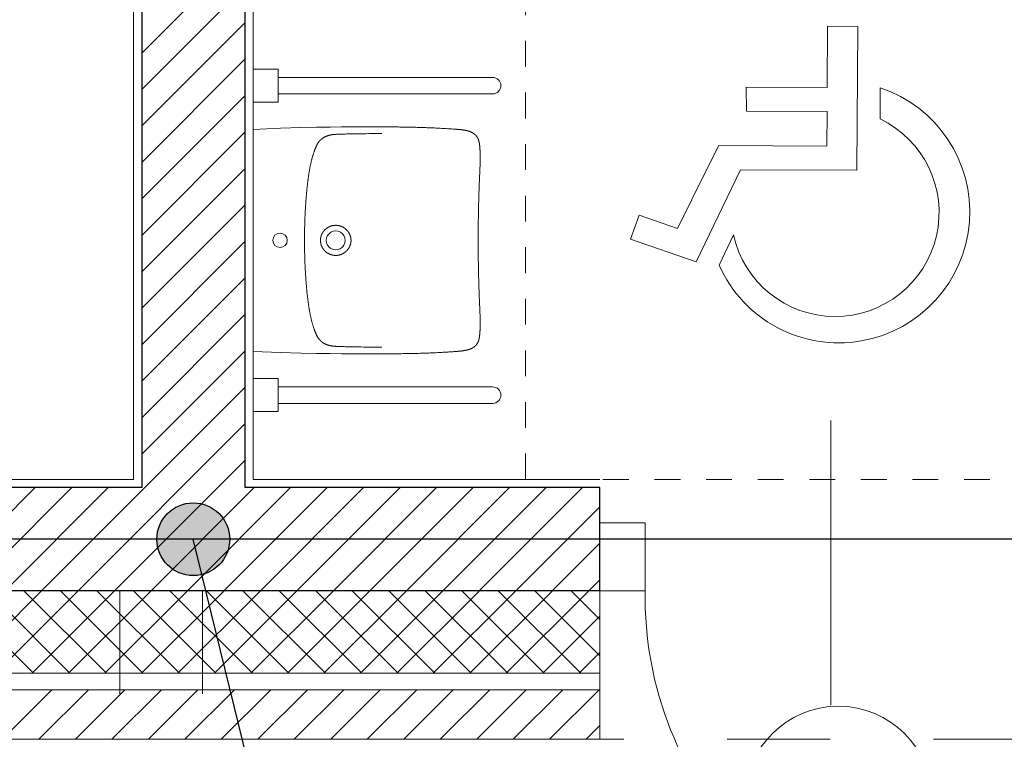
# Model space of a CAD drawing. Header units: metres. Extents: x -10951 to 10441, y -17253 to 1447.
# Tile 26 of 54: x -9095 to -8857, y -14972 to -14798. Entities that reach past the tile are written whole.
import ezdxf
from ezdxf.enums import TextEntityAlignment as Align

# ---------------------------------------------------------------- set-up
doc = ezdxf.new("R2010")
doc.units = ezdxf.units.M
doc.header["$MEASUREMENT"] = 0
for name, pattern in [('8', [0.5, 0.25, -0.25]), ('ACAD_ISO02W100', [15, 12, -3]), ('CONTINOUS', [0]), ('DASHDOT', [25.4, 12.7, -6.35, 0, -6.35])]:
    doc.linetypes.add(name, pattern=pattern)
for name, color, linetype, lineweight in [('#elektryczne', 8, 'Continuous', 20), ('A_B.CIENKIE', 8, 'Continuous', 9), ('A_DRZWI', 8, 'Continuous', 5), ('A_HACZE', 8, 'Continuous', 5), ('A_OSIE', 8, 'Continuous', 13), ('A_OZACZENIE DRZWI', 8, 'Continuous', 13), ('A_OZNACZENIA OKIEN', 8, 'Continuous', 13), ('A_PROJEKTOWANE ŚCIANY MUROWANE NOŚNE', 8, 'Continuous', 30), ('A_STAL CIENKIE', 8, 'Continuous', 0), ('A_TYNK', 8, 'Continuous', 5), ('A_WYMIARY WEWNETRZNE', 8, 'Continuous', 18), ('A_WYPOSAZENIE', 8, 'Continuous', 5), ('A_WYPOSAŻENIE SANITARNE', 8, 'Continuous', 5), ('EB_ODGROM_INSTALACJA ODGROMOWA', 1, 'Continuous', 30), ('EB_UZIEMIENIE', 1, 'ACAD_ISO02W100', 30)]:
    doc.layers.add(name, color=color, linetype=linetype, lineweight=lineweight)
doc.styles.add('m1_romans', font='romans.shx', dxfattribs={"width": 0.8})

# ---------------------------------------------------------------- blocks, each defined once
blk = doc.blocks.new('A$C5C2E691E')
at = {"layer": 'A_WYPOSAŻENIE SANITARNE', "linetype": 'Continuous'}
for points in [[(-269, 0), (269, 0)], [(-269, 0), (-271.9, -66.1), (-273.3, -115.3), (-274.1, -154.3), (-274.5, -186.5), (-274.8, -214.1), (-275, -238.2), (-275.1, -259.6), (-275.1, -278.9), (-275.1, -289.2)], [(269, 0), (271.9, -66.1), (273.3, -115.3), (274.1, -154.3), (274.5, -186.5), (274.8, -214.1), (275, -238.2), (275.1, -259.6), (275.1, -278.9), (275.1, -289.2)], [(-0.1, -124.4), (-3.2, -124.4), (-6.3, -124.4), (-9.5, -124.4), (-12.6, -124.4), (-15.7, -124.5), (-18.9, -124.5), (-22, -124.5), (-25.1, -124.6), (-28.3, -124.7), (-31.4, -124.7), (-34.5, -124.8), (-37.7, -124.9), (-40.8, -125), (-43.9, -125.1), (-47.1, -125.2), (-50.2, -125.3), (-53.3, -125.4), (-56.4, -125.5), (-59.6, -125.6), (-62.7, -125.8), (-65.8, -125.9), (-69, -126.1), (-72.1, -126.2), (-75.2, -126.4), (-78.4, -126.6), (-81.5, -126.8), (-84.6, -127), (-87.7, -127.2), (-90.9, -127.4), (-94, -127.6), (-97.1, -127.8), (-100.2, -128.1), (-103.4, -128.3), (-106.5, -128.6), (-109.6, -128.9), (-112.7, -129.1), (-115.9, -129.4), (-119, -129.7), (-122.1, -130), (-125.2, -130.3), (-128.3, -130.7), (-131.4, -131), (-134.6, -131.4), (-137.7, -131.7), (-140.8, -132.1), (-143.9, -132.5), (-145.5, -132.7), (-147, -132.9), (-148.6, -133.1), (-150.1, -133.3), (-151.7, -133.5), (-153.2, -133.7), (-154.8, -133.9), (-156.3, -134.1), (-157.9, -134.3), (-159.4, -134.6), (-161, -134.8), (-162.5, -135.1), (-164.1, -135.3), (-165.6, -135.6), (-167.2, -135.8), (-168.7, -136.1), (-170.2, -136.4), (-171.8, -136.6), (-173.3, -136.9), (-174.9, -137.2), (-176.4, -137.5), (-177.9, -137.8), (-179.5, -138.1), (-181, -138.4), (-182.6, -138.7), (-184.1, -139.1), (-185.6, -139.4), (-187.1, -139.8), (-188.7, -140.1), (-190.2, -140.5), (-191.7, -140.8), (-193.2, -141.2), (-194.8, -141.6), (-196.3, -142), (-197.8, -142.4), (-199.3, -142.8), (-200.8, -143.2), (-202.3, -143.6), (-203.8, -144.1), (-205.3, -144.5), (-206.8, -145), (-208.3, -145.4), (-209.8, -145.9), (-211.3, -146.4), (-212.8, -146.9), (-214.3, -147.4), (-215.8, -147.9), (-217.2, -148.4), (-218, -148.7), (-218.7, -148.9), (-219.5, -149.2), (-220.2, -149.5), (-220.9, -149.8), (-221.7, -150), (-222.4, -150.3), (-223.1, -150.6), (-223.8, -150.9), (-224.6, -151.2), (-225.3, -151.5), (-226, -151.8), (-226.7, -152.2), (-227.4, -152.5), (-228.1, -152.8), (-228.8, -153.1), (-229.5, -153.5), (-230.2, -153.8), (-230.9, -154.2), (-231.6, -154.6), (-232.3, -155), (-233, -155.3), (-233.7, -155.7), (-234.4, -156.1), (-235, -156.5), (-235.7, -157), (-236.3, -157.4), (-237, -157.8), (-237.6, -158.3), (-238.3, -158.7), (-238.6, -159), (-238.9, -159.2), (-239.2, -159.5), (-239.5, -159.7), (-239.8, -159.9), (-240.1, -160.2), (-240.4, -160.4), (-240.7, -160.7), (-241, -161), (-241.3, -161.2), (-241.6, -161.5), (-241.9, -161.7), (-242.2, -162), (-242.5, -162.3), (-242.8, -162.5), (-243, -162.8), (-243.3, -163.1), (-243.6, -163.4), (-243.9, -163.7), (-244.1, -163.9), (-244.4, -164.2), (-244.6, -164.5), (-244.9, -164.8), (-245.2, -165.1), (-245.4, -165.4), (-245.7, -165.7), (-245.9, -166), (-246.2, -166.3), (-246.4, -166.6), (-246.6, -167), (-246.9, -167.3), (-247.1, -167.6), (-247.3, -167.9), (-247.5, -168.2), (-247.8, -168.5), (-248, -168.9), (-248.2, -169.2), (-248.4, -169.5), (-248.6, -169.9), (-248.8, -170.2), (-249, -170.5), (-249.2, -170.9), (-249.4, -171.2), (-249.6, -171.5), (-249.8, -171.9), (-250, -172.2), (-250.2, -172.6), (-250.4, -172.9), (-250.7, -173.6), (-251.1, -174.3), (-251.4, -175), (-251.7, -175.7), (-252, -176.5), (-252.3, -177.2), (-252.6, -177.9), (-252.9, -178.7), (-253.2, -179.4), (-253.4, -180.1), (-253.7, -180.9), (-253.9, -181.6), (-254.1, -182.4), (-254.4, -183.1), (-254.6, -183.9), (-254.8, -184.6), (-254.9, -185.4), (-255.1, -186.2), (-255.3, -186.9), (-255.4, -187.7), (-255.6, -188.5), (-255.7, -189.2), (-255.8, -190), (-256, -190.8), (-256.1, -191.6), (-256.2, -192.3), (-256.3, -193.1), (-256.4, -193.9), (-256.4, -194.7), (-256.5, -195.5), (-256.6, -196.2), (-256.6, -197), (-256.7, -197.8), (-256.8, -198.6), (-256.8, -199.4), (-256.9, -200.1), (-256.9, -201.7), (-257, -203.3), (-257.1, -204.8), (-257.1, -206.4), (-257.2, -208), (-257.3, -211.1), (-257.4, -214.2), (-257.5, -217.4), (-257.6, -220.5), (-257.7, -223.6), (-257.7, -226.8), (-257.8, -229.9), (-257.9, -233), (-258, -236.2), (-258.1, -242.4), (-258.2, -248.7), (-258.3, -255), (-258.4, -261.2), (-258.5, -267.5), (-258.6, -273.8), (-258.7, -280), (-258.8, -286.3), (-258.8, -292.6), (-258.9, -298.8), (-259, -305.1), (-259, -311.4)], [(0.1, -124.4), (3.2, -124.4), (6.3, -124.4), (9.5, -124.4), (12.6, -124.4), (15.7, -124.5), (18.9, -124.5), (22, -124.5), (25.1, -124.6), (28.3, -124.7), (31.4, -124.7), (34.5, -124.8), (37.7, -124.9), (40.8, -125), (43.9, -125.1), (47.1, -125.2), (50.2, -125.3), (53.3, -125.4), (56.5, -125.5), (59.6, -125.6), (62.7, -125.8), (65.9, -125.9), (69, -126.1), (72.1, -126.2), (75.2, -126.4), (78.4, -126.6), (81.5, -126.8), (84.6, -127), (87.8, -127.2), (90.9, -127.4), (94, -127.6), (97.1, -127.8), (100.3, -128.1), (103.4, -128.3), (106.5, -128.6), (109.6, -128.9), (112.7, -129.1), (115.9, -129.4), (119, -129.7), (122.1, -130), (125.2, -130.3), (128.3, -130.7), (131.5, -131), (134.6, -131.4), (137.7, -131.7), (140.8, -132.1), (143.9, -132.5), (145.5, -132.7), (147, -132.9), (148.6, -133.1), (150.1, -133.3), (151.7, -133.5), (153.2, -133.7), (154.8, -133.9), (156.3, -134.1), (157.9, -134.3), (159.4, -134.6), (161, -134.8), (162.5, -135.1), (164.1, -135.3), (165.6, -135.6), (167.2, -135.8), (168.7, -136.1), (170.3, -136.4), (171.8, -136.6), (173.3, -136.9), (174.9, -137.2), (176.4, -137.5), (178, -137.8), (179.5, -138.1), (181, -138.4), (182.6, -138.7), (184.1, -139.1), (185.6, -139.4), (187.2, -139.8), (188.7, -140.1), (190.2, -140.5), (191.7, -140.8), (193.3, -141.2), (194.8, -141.6), (196.3, -142), (197.8, -142.4), (199.3, -142.8), (200.8, -143.2), (202.3, -143.6), (203.8, -144.1), (205.3, -144.5), (206.8, -145), (208.3, -145.4), (209.8, -145.9), (211.3, -146.4), (212.8, -146.9), (214.3, -147.4), (215.8, -147.9), (217.3, -148.4), (218, -148.7), (218.7, -148.9), (219.5, -149.2), (220.2, -149.5), (220.9, -149.8), (221.7, -150), (222.4, -150.3), (223.1, -150.6), (223.8, -150.9), (224.6, -151.2), (225.3, -151.5), (226, -151.8), (226.7, -152.2), (227.4, -152.5), (228.1, -152.8), (228.9, -153.1), (229.6, -153.5), (230.3, -153.8), (231, -154.2), (231.6, -154.6), (232.3, -155), (233, -155.3), (233.7, -155.7), (234.4, -156.1), (235, -156.5), (235.7, -157), (236.3, -157.4), (237, -157.8), (237.6, -158.3), (238.3, -158.7), (238.6, -159), (238.9, -159.2), (239.2, -159.5), (239.5, -159.7), (239.8, -159.9), (240.1, -160.2), (240.4, -160.4), (240.7, -160.7), (241, -161), (241.3, -161.2), (241.6, -161.5), (241.9, -161.7), (242.2, -162), (242.5, -162.3), (242.8, -162.5), (243, -162.8), (243.3, -163.1), (243.6, -163.4), (243.9, -163.7), (244.1, -163.9), (244.4, -164.2), (244.7, -164.5), (244.9, -164.8), (245.2, -165.1), (245.4, -165.4), (245.7, -165.7), (245.9, -166), (246.2, -166.3), (246.4, -166.6), (246.6, -167), (246.9, -167.3), (247.1, -167.6), (247.3, -167.9), (247.6, -168.2), (247.8, -168.5), (248, -168.9), (248.2, -169.2), (248.4, -169.5), (248.6, -169.9), (248.8, -170.2), (249, -170.5), (249.2, -170.9), (249.4, -171.2), (249.6, -171.5), (249.8, -171.9), (250, -172.2), (250.2, -172.6), (250.4, -172.9), (250.7, -173.6), (251.1, -174.3), (251.4, -175), (251.7, -175.7), (252.1, -176.5), (252.4, -177.2), (252.6, -177.9), (252.9, -178.7), (253.2, -179.4), (253.5, -180.1), (253.7, -180.9), (253.9, -181.6), (254.2, -182.4), (254.4, -183.1), (254.6, -183.9), (254.8, -184.6), (254.9, -185.4), (255.1, -186.2), (255.3, -186.9), (255.4, -187.7), (255.6, -188.5), (255.7, -189.2), (255.9, -190), (256, -190.8), (256.1, -191.6), (256.2, -192.3), (256.3, -193.1), (256.4, -193.9), (256.5, -194.7), (256.5, -195.5), (256.6, -196.2), (256.7, -197), (256.7, -197.8), (256.8, -198.6), (256.8, -199.4), (256.9, -200.1), (257, -201.7), (257, -203.3), (257.1, -204.8), (257.1, -206.4), (257.2, -208), (257.3, -211.1), (257.4, -214.2), (257.5, -217.4), (257.6, -220.5), (257.7, -223.6), (257.8, -226.8), (257.8, -229.9), (257.9, -233), (258, -236.2), (258.1, -242.4), (258.2, -248.7), (258.3, -255), (258.5, -261.2), (258.5, -267.5), (258.6, -273.8), (258.7, -280), (258.8, -286.3), (258.9, -292.6), (258.9, -298.8), (259, -305.1), (259, -311.4)], [(0, -162.9), (-0.3, -162.9), (-0.6, -162.9), (-0.8, -162.9), (-1.1, -162.9), (-1.4, -162.9), (-1.7, -162.9), (-1.9, -162.9), (-2.2, -163), (-2.5, -163), (-2.8, -163), (-3.1, -163), (-3.3, -163.1), (-3.6, -163.1), (-3.9, -163.1), (-4.2, -163.2), (-4.4, -163.2), (-4.7, -163.2), (-5, -163.3), (-5.3, -163.3), (-5.6, -163.4), (-5.8, -163.4), (-6.1, -163.5), (-6.4, -163.5), (-6.7, -163.6), (-6.9, -163.6), (-7.2, -163.7), (-7.5, -163.7), (-7.7, -163.8), (-8, -163.8), (-8.3, -163.9), (-8.6, -164), (-8.8, -164), (-9.1, -164.1), (-9.4, -164.2), (-9.6, -164.3), (-9.9, -164.3), (-10.2, -164.4), (-10.4, -164.5), (-10.7, -164.6), (-11, -164.7), (-11.2, -164.8), (-11.5, -164.8), (-11.8, -164.9), (-12, -165), (-12.3, -165.1), (-12.6, -165.2), (-12.8, -165.3), (-13.1, -165.4), (-13.3, -165.5), (-13.6, -165.6), (-13.9, -165.7), (-14.1, -165.8), (-14.4, -166), (-14.6, -166.1), (-14.9, -166.2), (-15.1, -166.3), (-15.4, -166.4), (-15.6, -166.5), (-15.9, -166.7), (-16.1, -166.8), (-16.4, -166.9), (-16.6, -167), (-16.9, -167.2), (-17.1, -167.3), (-17.4, -167.4), (-17.6, -167.6), (-17.9, -167.7), (-18.1, -167.9), (-18.4, -168), (-18.6, -168.1), (-18.8, -168.3), (-19.1, -168.4), (-19.3, -168.6), (-19.5, -168.7), (-19.8, -168.9), (-20, -169), (-20.2, -169.2), (-20.5, -169.4), (-20.7, -169.5), (-20.9, -169.7), (-21.2, -169.8), (-21.4, -170), (-21.6, -170.2), (-21.8, -170.3), (-22, -170.5), (-22.3, -170.7), (-22.5, -170.9), (-22.7, -171), (-22.9, -171.2), (-23.1, -171.4), (-23.3, -171.6), (-23.6, -171.7), (-23.8, -171.9), (-24, -172.1), (-24.2, -172.3), (-24.4, -172.5), (-24.6, -172.7), (-24.8, -172.9), (-25, -173.1), (-25.2, -173.3), (-25.4, -173.5), (-25.6, -173.7), (-25.8, -173.9), (-26, -174.1), (-26.2, -174.3), (-26.4, -174.5), (-26.6, -174.7), (-26.7, -174.9), (-26.9, -175.1), (-27.1, -175.3), (-27.3, -175.5), (-27.5, -175.7), (-27.7, -175.9), (-27.8, -176.1), (-28, -176.4), (-28.2, -176.6), (-28.4, -176.8), (-28.5, -177), (-28.7, -177.2), (-28.9, -177.5), (-29.1, -177.7), (-29.2, -177.9), (-29.4, -178.1), (-29.5, -178.4), (-29.7, -178.6), (-29.9, -178.8), (-30, -179), (-30.2, -179.3), (-30.3, -179.5), (-30.5, -179.7), (-30.6, -180), (-30.8, -180.2), (-30.9, -180.5), (-31.1, -180.7), (-31.2, -180.9), (-31.4, -181.2), (-31.5, -181.4), (-31.6, -181.7), (-31.8, -181.9), (-31.9, -182.1), (-32, -182.4), (-32.2, -182.6), (-32.3, -182.9), (-32.4, -183.1), (-32.6, -183.4), (-32.7, -183.6), (-32.8, -183.9), (-32.9, -184.1), (-33, -184.4), (-33.2, -184.6), (-33.3, -184.9), (-33.4, -185.2), (-33.5, -185.4), (-33.6, -185.7), (-33.7, -185.9), (-33.8, -186.2), (-33.9, -186.5), (-34, -186.7), (-34.1, -187), (-34.2, -187.2), (-34.3, -187.5), (-34.4, -187.8), (-34.5, -188), (-34.6, -188.3), (-34.7, -188.6), (-34.7, -188.8), (-34.8, -189.1), (-34.9, -189.4), (-35, -189.6), (-35.1, -189.9), (-35.1, -190.2), (-35.2, -190.4), (-35.3, -190.7), (-35.3, -191), (-35.4, -191.2), (-35.5, -191.5), (-35.5, -191.8), (-35.6, -192.1), (-35.7, -192.3), (-35.7, -192.6), (-35.8, -192.9), (-35.8, -193.2), (-35.9, -193.4), (-35.9, -193.7), (-36, -194), (-36, -194.3), (-36.1, -194.5), (-36.1, -194.8), (-36.1, -195.1), (-36.2, -195.4), (-36.2, -195.6), (-36.2, -195.9), (-36.3, -196.2), (-36.3, -196.5), (-36.3, -196.8), (-36.4, -197), (-36.4, -197.3), (-36.4, -197.6), (-36.4, -197.9), (-36.4, -198.1), (-36.4, -198.4), (-36.5, -198.7), (-36.5, -199), (-36.5, -199.3), (-36.5, -199.5), (-36.5, -199.8), (-36.5, -200.1), (-36.5, -200.4), (-36.5, -200.7), (-36.5, -200.9), (-36.5, -201.2), (-36.5, -201.5), (-36.4, -201.8), (-36.4, -202.1), (-36.4, -202.3), (-36.4, -202.6), (-36.4, -202.9), (-36.4, -203.2), (-36.3, -203.4), (-36.3, -203.7), (-36.3, -204), (-36.2, -204.3), (-36.2, -204.6), (-36.2, -204.8), (-36.1, -205.1), (-36.1, -205.4), (-36.1, -205.7), (-36, -205.9), (-36, -206.2), (-35.9, -206.5), (-35.9, -206.8), (-35.8, -207), (-35.8, -207.3), (-35.7, -207.6), (-35.6, -207.9), (-35.6, -208.1), (-35.5, -208.4), (-35.5, -208.7), (-35.4, -209), (-35.3, -209.2), (-35.3, -209.5), (-35.2, -209.8), (-35.1, -210), (-35, -210.3), (-34.9, -210.6), (-34.9, -210.8), (-34.8, -211.1), (-34.7, -211.4), (-34.6, -211.6), (-34.5, -211.9), (-34.4, -212.2), (-34.3, -212.4), (-34.2, -212.7), (-34.1, -213), (-34, -213.2), (-33.9, -213.5), (-33.8, -213.8), (-33.7, -214.1), (-33.5, -214.4), (-33.4, -214.8), (-33.3, -215.1), (-33.1, -215.4), (-33, -215.7), (-32.8, -216), (-32.7, -216.3), (-32.5, -216.6), (-32.4, -216.9), (-32.2, -217.2), (-32.1, -217.5), (-31.9, -217.8), (-31.7, -218.1), (-31.6, -218.4), (-31.4, -218.7), (-31.2, -219), (-31, -219.3), (-30.9, -219.6), (-30.7, -219.9), (-30.5, -220.2), (-30.3, -220.5), (-30.1, -220.7), (-29.9, -221), (-29.7, -221.3), (-29.5, -221.6), (-29.3, -221.9), (-29.1, -222.1), (-28.9, -222.4), (-28.7, -222.7), (-28.5, -223), (-28.3, -223.2), (-28.1, -223.5), (-27.8, -223.8), (-27.6, -224), (-27.4, -224.3), (-27.2, -224.5), (-27, -224.8), (-26.7, -225), (-26.5, -225.3), (-26.3, -225.5), (-26, -225.8), (-25.8, -226), (-25.5, -226.3), (-25.3, -226.5), (-25, -226.8), (-24.8, -227), (-24.5, -227.2), (-24.3, -227.5), (-24, -227.7), (-23.8, -227.9), (-23.5, -228.1), (-23.3, -228.4), (-23, -228.6), (-22.7, -228.8), (-22.5, -229), (-22.2, -229.2), (-21.9, -229.4), (-21.7, -229.6), (-21.4, -229.8), (-21.1, -230), (-20.8, -230.2), (-20.6, -230.4), (-20.3, -230.6), (-20, -230.8), (-19.7, -231), (-19.4, -231.2), (-19.1, -231.4), (-18.8, -231.6), (-18.5, -231.7), (-18.2, -231.9), (-18, -232.1), (-17.7, -232.3), (-17.4, -232.4), (-17.1, -232.6), (-16.8, -232.8), (-16.5, -232.9), (-16.1, -233.1), (-15.8, -233.2), (-15.5, -233.4), (-15.2, -233.5), (-14.9, -233.7), (-14.6, -233.8), (-14.3, -234), (-14, -234.1), (-13.7, -234.2), (-13.3, -234.4), (-13, -234.5), (-12.7, -234.6), (-12.4, -234.7), (-12.1, -234.8), (-11.7, -235), (-11.4, -235.1), (-11.1, -235.2), (-10.8, -235.3), (-10.4, -235.4), (-10.1, -235.5), (-9.8, -235.6), (-9.5, -235.7), (-9.1, -235.8), (-8.8, -235.9), (-8.5, -235.9), (-8.1, -236), (-7.8, -236.1), (-7.5, -236.2), (-7.1, -236.2), (-6.8, -236.3), (-6.5, -236.4), (-6.1, -236.4), (-5.8, -236.5), (-5.4, -236.6), (-5.1, -236.6), (-4.8, -236.7), (-4.4, -236.7), (-4.1, -236.8), (-3.7, -236.8), (-3.4, -236.8), (-3.1, -236.9), (-2.7, -236.9), (-2.4, -236.9), (-2, -237), (-1.7, -237), (-1.4, -237), (-1, -237), (-0.7, -237), (-0.3, -237), (0, -237.1), (0, -237.1)], [(0, -162.9), (0, -162.9), (0, -162.9), (0, -162.9), (0, -162.9), (0, -162.9)], [(0, -162.9), (0.3, -162.9), (0.6, -162.9), (0.8, -162.9), (1.1, -162.9), (1.4, -162.9), (1.7, -162.9), (2, -162.9), (2.2, -163), (2.5, -163), (2.8, -163), (3.1, -163), (3.3, -163.1), (3.6, -163.1), (3.9, -163.1), (4.2, -163.2), (4.5, -163.2), (4.7, -163.2), (5, -163.3), (5.3, -163.3), (5.6, -163.4), (5.8, -163.4), (6.1, -163.5), (6.4, -163.5), (6.7, -163.6), (6.9, -163.6), (7.2, -163.7), (7.5, -163.7), (7.8, -163.8), (8, -163.8), (8.3, -163.9), (8.6, -164), (8.8, -164), (9.1, -164.1), (9.4, -164.2), (9.6, -164.3), (9.9, -164.3), (10.2, -164.4), (10.5, -164.5), (10.7, -164.6), (11, -164.7), (11.3, -164.8), (11.5, -164.8), (11.8, -164.9), (12, -165), (12.3, -165.1), (12.6, -165.2), (12.8, -165.3), (13.1, -165.4), (13.4, -165.5), (13.6, -165.6), (13.9, -165.7), (14.1, -165.8), (14.4, -166), (14.6, -166.1), (14.9, -166.2), (15.1, -166.3), (15.4, -166.4), (15.7, -166.5), (15.9, -166.7), (16.2, -166.8), (16.4, -166.9), (16.6, -167), (16.9, -167.2), (17.1, -167.3), (17.4, -167.4), (17.6, -167.6), (17.9, -167.7), (18.1, -167.9), (18.4, -168), (18.6, -168.1), (18.8, -168.3), (19.1, -168.4), (19.3, -168.6), (19.5, -168.7), (19.8, -168.9), (20, -169), (20.2, -169.2), (20.5, -169.4), (20.7, -169.5), (20.9, -169.7), (21.2, -169.8), (21.4, -170), (21.6, -170.2), (21.8, -170.3), (22, -170.5), (22.3, -170.7), (22.5, -170.9), (22.7, -171), (22.9, -171.2), (23.1, -171.4), (23.3, -171.6), (23.6, -171.7), (23.8, -171.9), (24, -172.1), (24.2, -172.3), (24.4, -172.5), (24.6, -172.7), (24.8, -172.9), (25, -173.1), (25.2, -173.3), (25.4, -173.5), (25.6, -173.7), (25.8, -173.9), (26, -174.1), (26.2, -174.3), (26.4, -174.5), (26.6, -174.7), (26.8, -174.9), (26.9, -175.1), (27.1, -175.3), (27.3, -175.5), (27.5, -175.7), (27.7, -175.9), (27.9, -176.1), (28, -176.4), (28.2, -176.6), (28.4, -176.8), (28.6, -177), (28.7, -177.2), (28.9, -177.5), (29.1, -177.7), (29.2, -177.9), (29.4, -178.1), (29.6, -178.4), (29.7, -178.6), (29.9, -178.8), (30, -179), (30.2, -179.3), (30.3, -179.5), (30.5, -179.7), (30.6, -180), (30.8, -180.2), (30.9, -180.5), (31.1, -180.7), (31.2, -180.9), (31.4, -181.2), (31.5, -181.4), (31.6, -181.7), (31.8, -181.9), (31.9, -182.1), (32, -182.4), (32.2, -182.6), (32.3, -182.9), (32.4, -183.1), (32.6, -183.4), (32.7, -183.6), (32.8, -183.9), (32.9, -184.1), (33, -184.4), (33.2, -184.6), (33.3, -184.9), (33.4, -185.2), (33.5, -185.4), (33.6, -185.7), (33.7, -185.9), (33.8, -186.2), (33.9, -186.5), (34, -186.7), (34.1, -187), (34.2, -187.2), (34.3, -187.5), (34.4, -187.8), (34.5, -188), (34.6, -188.3), (34.7, -188.6), (34.7, -188.8), (34.8, -189.1), (34.9, -189.4), (35, -189.6), (35.1, -189.9), (35.1, -190.2), (35.2, -190.4), (35.3, -190.7), (35.3, -191), (35.4, -191.2), (35.5, -191.5), (35.5, -191.8), (35.6, -192.1), (35.7, -192.3), (35.7, -192.6), (35.8, -192.9), (35.8, -193.2), (35.9, -193.4), (35.9, -193.7), (36, -194), (36, -194.3), (36.1, -194.5), (36.1, -194.8), (36.1, -195.1), (36.2, -195.4), (36.2, -195.6), (36.2, -195.9), (36.3, -196.2), (36.3, -196.5), (36.3, -196.8), (36.4, -197), (36.4, -197.3), (36.4, -197.6), (36.4, -197.9), (36.4, -198.1), (36.4, -198.4), (36.5, -198.7), (36.5, -199), (36.5, -199.3), (36.5, -199.5), (36.5, -199.8), (36.5, -200.1), (36.5, -200.4), (36.5, -200.7), (36.5, -200.9), (36.5, -201.2), (36.5, -201.5), (36.5, -201.8), (36.4, -202.1), (36.4, -202.3), (36.4, -202.6), (36.4, -202.9), (36.4, -203.2), (36.3, -203.4), (36.3, -203.7), (36.3, -204), (36.2, -204.3), (36.2, -204.6), (36.2, -204.8), (36.1, -205.1), (36.1, -205.4), (36.1, -205.7), (36, -205.9), (36, -206.2), (35.9, -206.5), (35.9, -206.8), (35.8, -207), (35.8, -207.3), (35.7, -207.6), (35.7, -207.9), (35.6, -208.1), (35.5, -208.4), (35.5, -208.7), (35.4, -209), (35.3, -209.2), (35.3, -209.5), (35.2, -209.8), (35.1, -210), (35, -210.3), (35, -210.6), (34.9, -210.8), (34.8, -211.1), (34.7, -211.4), (34.6, -211.6), (34.5, -211.9), (34.4, -212.2), (34.3, -212.4), (34.2, -212.7), (34.1, -213), (34, -213.2), (33.9, -213.5), (33.8, -213.8), (33.7, -214.1), (33.6, -214.4), (33.4, -214.8), (33.3, -215.1), (33.1, -215.4), (33, -215.7), (32.8, -216), (32.7, -216.3), (32.5, -216.6), (32.4, -216.9), (32.2, -217.2), (32.1, -217.5), (31.9, -217.8), (31.7, -218.1), (31.6, -218.4), (31.4, -218.7), (31.2, -219), (31, -219.3), (30.9, -219.6), (30.7, -219.9), (30.5, -220.2), (30.3, -220.5), (30.1, -220.7), (29.9, -221), (29.7, -221.3), (29.5, -221.6), (29.3, -221.9), (29.1, -222.1), (28.9, -222.4), (28.7, -222.7), (28.5, -223), (28.3, -223.2), (28.1, -223.5), (27.9, -223.8), (27.6, -224), (27.4, -224.3), (27.2, -224.5), (27, -224.8), (26.7, -225), (26.5, -225.3), (26.3, -225.5), (26, -225.8), (25.8, -226), (25.5, -226.3), (25.3, -226.5), (25.1, -226.8), (24.8, -227), (24.6, -227.2), (24.3, -227.5), (24, -227.7), (23.8, -227.9), (23.5, -228.1), (23.3, -228.4), (23, -228.6), (22.7, -228.8), (22.5, -229), (22.2, -229.2), (21.9, -229.4), (21.7, -229.6), (21.4, -229.8), (21.1, -230), (20.8, -230.2), (20.6, -230.4), (20.3, -230.6), (20, -230.8), (19.7, -231), (19.4, -231.2), (19.1, -231.4), (18.8, -231.6), (18.5, -231.7), (18.3, -231.9), (18, -232.1), (17.7, -232.3), (17.4, -232.4), (17.1, -232.6), (16.8, -232.8), (16.5, -232.9), (16.2, -233.1), (15.8, -233.2), (15.5, -233.4), (15.2, -233.5), (14.9, -233.7), (14.6, -233.8), (14.3, -234), (14, -234.1), (13.7, -234.2), (13.3, -234.4), (13, -234.5), (12.7, -234.6), (12.4, -234.7), (12.1, -234.8), (11.7, -235), (11.4, -235.1), (11.1, -235.2), (10.8, -235.3), (10.4, -235.4), (10.1, -235.5), (9.8, -235.6), (9.5, -235.7), (9.1, -235.8), (8.8, -235.9), (8.5, -235.9), (8.1, -236), (7.8, -236.1), (7.5, -236.2), (7.1, -236.2), (6.8, -236.3), (6.5, -236.4), (6.1, -236.4), (5.8, -236.5), (5.5, -236.6), (5.1, -236.6), (4.8, -236.7), (4.4, -236.7), (4.1, -236.8), (3.8, -236.8), (3.4, -236.8), (3.1, -236.9), (2.7, -236.9), (2.4, -236.9), (2.1, -237), (1.7, -237), (1.4, -237), (1, -237), (0.7, -237), (0.3, -237), (0, -237.1)], [(-275.1, -289.2), (-275.1, -292.7), (-275.1, -296.2), (-275.1, -299.7), (-275.1, -303.2), (-275.1, -306.7), (-275.1, -310.1), (-275.1, -313.6), (-275.1, -317.1), (-275.1, -320.6), (-275, -324.1), (-275, -327.6), (-275, -331.1), (-275, -334.6), (-274.9, -338.1), (-274.9, -341.6), (-274.9, -345.1), (-274.8, -348.6), (-274.8, -352.1), (-274.7, -355.6), (-274.7, -359), (-274.6, -362.5), (-274.6, -366), (-274.5, -369.5), (-274.5, -373), (-274.4, -376.5), (-274.3, -380), (-274.2, -383.5), (-274.2, -387), (-274.1, -390.5), (-274, -394), (-273.9, -397.5), (-273.8, -400.9), (-273.7, -404.4), (-273.6, -407.9), (-273.5, -411.4), (-273.3, -414.9), (-273.2, -418.4), (-273.1, -421.9), (-273, -425.4), (-272.8, -428.9), (-272.7, -432.4), (-272.5, -435.9), (-272.4, -439.3), (-272.2, -442.8), (-272.1, -446.3), (-271.9, -449.8), (-271.7, -453.3), (-271.5, -456.8), (-271.3, -460.3), (-271.1, -463.8), (-270.9, -467.3), (-270.7, -470.7), (-270.6, -472.5), (-270.5, -474.2), (-270.4, -476), (-270.3, -477.7), (-270, -481.2), (-269.8, -484.7), (-269.7, -486.4), (-269.6, -488.2), (-269.4, -489.9), (-269.3, -491.6), (-269.2, -493.4), (-269.1, -494.3), (-269, -495.1), (-269, -496), (-268.9, -496.9), (-268.8, -497.7), (-268.7, -498.6), (-268.6, -499.5), (-268.5, -500.3), (-268.5, -501.2), (-268.4, -502.1), (-268.3, -503), (-268.2, -503.8), (-268.1, -504.7), (-267.9, -505.6), (-267.8, -506.4), (-267.7, -507.3), (-267.6, -508.1), (-267.5, -509), (-267.3, -509.9), (-267.2, -510.7), (-267, -511.6), (-266.9, -512.5), (-266.8, -513), (-266.7, -513.6), (-266.6, -514.1), (-266.5, -514.7), (-266.4, -515.2), (-266.3, -515.8), (-266.1, -516.3), (-266, -516.9), (-265.9, -517.4), (-265.8, -517.9), (-265.6, -518.5), (-265.5, -519), (-265.4, -519.6), (-265.2, -520.1), (-265.1, -520.7), (-264.9, -521.2), (-264.8, -521.7), (-264.6, -522.3), (-264.4, -522.8), (-264.2, -523.3), (-264.1, -523.9), (-263.9, -524.4), (-263.7, -524.9), (-263.5, -525.5), (-263.3, -526), (-263.1, -526.5), (-262.9, -527), (-262.6, -527.5), (-262.4, -528), (-262.2, -528.6), (-261.9, -529.1), (-261.7, -529.6), (-261.4, -530.1), (-261.2, -530.6), (-260.9, -531), (-260.6, -531.5), (-260.3, -532), (-260, -532.5), (-259.7, -533), (-259.4, -533.4), (-259.1, -533.9), (-258.8, -534.4), (-258.5, -534.8), (-258.1, -535.3), (-257.8, -535.7), (-257.6, -535.9), (-257.4, -536.2), (-257.3, -536.4), (-257.1, -536.6), (-256.9, -536.8), (-256.7, -537), (-256.5, -537.2), (-256.3, -537.4), (-256.2, -537.7), (-256, -537.9), (-255.8, -538.1), (-255.6, -538.3), (-255.4, -538.5), (-255.2, -538.7), (-255, -538.9), (-254.8, -539.1), (-254.6, -539.3), (-254.4, -539.5), (-254.2, -539.6), (-254, -539.8), (-253.8, -540), (-253.6, -540.2), (-253.3, -540.4), (-253.1, -540.6), (-252.9, -540.7), (-252.7, -540.9), (-252.5, -541.1), (-252.3, -541.3), (-252, -541.4), (-251.8, -541.6), (-251.6, -541.8), (-251.4, -541.9), (-251.1, -542.1), (-250.9, -542.3), (-250.7, -542.4), (-250.4, -542.6), (-250.2, -542.7), (-250, -542.9), (-249.7, -543), (-249.5, -543.2), (-249.2, -543.3), (-249, -543.5), (-248.8, -543.6), (-248.5, -543.8), (-248.3, -543.9), (-248, -544), (-247.8, -544.2), (-247.5, -544.3), (-247.3, -544.4), (-247, -544.5), (-246.8, -544.7), (-246.5, -544.8), (-246.3, -544.9), (-246, -545), (-245.8, -545.1), (-245.5, -545.2), (-245.2, -545.3), (-245, -545.4), (-244.7, -545.5), (-244.5, -545.6), (-244.2, -545.7), (-243.9, -545.8), (-243.4, -546), (-242.9, -546.2), (-242.3, -546.4), (-241.8, -546.5), (-241.2, -546.7), (-240.7, -546.8), (-240.2, -547), (-239.6, -547.1), (-239.1, -547.2), (-238.5, -547.3), (-238, -547.5), (-237.4, -547.6), (-236.9, -547.7), (-236.3, -547.8), (-235.8, -547.9), (-235.2, -548), (-234.7, -548.1), (-234.1, -548.2), (-233.6, -548.2), (-233, -548.3), (-232.5, -548.4), (-231.9, -548.5), (-231.3, -548.6), (-230.8, -548.6), (-230.2, -548.7), (-229.7, -548.7), (-229.1, -548.8), (-228.6, -548.9), (-227.4, -549), (-226.3, -549.1), (-225.2, -549.2), (-224.1, -549.2), (-223, -549.3), (-221.9, -549.4), (-220.7, -549.5), (-219.6, -549.5), (-218.5, -549.6), (-217.4, -549.6), (-216.3, -549.7), (-215.1, -549.7), (-214, -549.8), (-212.9, -549.8), (-211.8, -549.9), (-210.7, -549.9), (-209.5, -549.9), (-208.4, -549.9), (-207.3, -550), (-206.2, -550), (-205.1, -550), (-203.9, -550), (-202.8, -550), (-201.7, -550), (-200.6, -550), (-199.4, -550), (-198.3, -550), (-197.2, -550), (-196.1, -550), (-195, -550), (-193.8, -550), (-192.7, -549.9), (-190.5, -549.9), (-188.2, -549.9), (-186, -549.8), (-183.8, -549.7), (-181.5, -549.7), (-179.3, -549.6), (-177, -549.5), (-174.8, -549.4), (-172.6, -549.3), (-170.3, -549.2), (-165.8, -549), (-161.4, -548.8), (-156.9, -548.6), (-152.4, -548.4), (-147.9, -548.2), (-143.4, -548.1), (-139, -547.9), (-134.5, -547.7), (-130, -547.5), (-125.5, -547.4), (-121, -547.2), (-116.6, -547.1), (-112.1, -546.9), (-107.6, -546.8), (-103.1, -546.6), (-98.6, -546.5), (-94.1, -546.4), (-89.7, -546.2), (-85.2, -546.1), (-80.7, -546), (-76.2, -545.9), (-71.7, -545.8), (-67.2, -545.7), (-62.8, -545.6), (-58.3, -545.5), (-53.8, -545.5), (-49.3, -545.4), (-44.8, -545.3), (-40.3, -545.3), (-35.9, -545.2), (-31.4, -545.2), (-26.9, -545.1), (-22.4, -545.1), (-17.9, -545), (-13.4, -545), (-9, -545), (-4.5, -545), (0, -545), (0, -545)], [(275.1, -289.2), (275.1, -292.7), (275.1, -296.2), (275.1, -299.7), (275.1, -303.2), (275.1, -306.6), (275.1, -310.1), (275.1, -313.6), (275.1, -317.1), (275.1, -320.6), (275.1, -324.1), (275, -327.6), (275, -331.1), (275, -334.6), (275, -338.1), (274.9, -341.6), (274.9, -345.1), (274.8, -348.6), (274.8, -352.1), (274.7, -355.5), (274.7, -359), (274.6, -362.5), (274.6, -366), (274.5, -369.5), (274.5, -373), (274.4, -376.5), (274.3, -380), (274.2, -383.5), (274.2, -387), (274.1, -390.5), (274, -394), (273.9, -397.5), (273.8, -400.9), (273.7, -404.4), (273.6, -407.9), (273.5, -411.4), (273.4, -414.9), (273.2, -418.4), (273.1, -421.9), (273, -425.4), (272.8, -428.9), (272.7, -432.4), (272.5, -435.9), (272.4, -439.3), (272.2, -442.8), (272.1, -446.3), (271.9, -449.8), (271.7, -453.3), (271.5, -456.8), (271.3, -460.3), (271.1, -463.8), (270.9, -467.2), (270.7, -470.7), (270.6, -472.5), (270.5, -474.2), (270.4, -476), (270.3, -477.7), (270.1, -481.2), (269.8, -484.7), (269.7, -486.4), (269.6, -488.2), (269.4, -489.9), (269.3, -491.6), (269.2, -493.4), (269.1, -494.3), (269, -495.1), (269, -496), (268.9, -496.9), (268.8, -497.7), (268.7, -498.6), (268.6, -499.5), (268.6, -500.3), (268.5, -501.2), (268.4, -502.1), (268.3, -502.9), (268.2, -503.8), (268.1, -504.7), (268, -505.5), (267.8, -506.4), (267.7, -507.3), (267.6, -508.1), (267.5, -509), (267.3, -509.9), (267.2, -510.7), (267.1, -511.6), (266.9, -512.5), (266.8, -513), (266.7, -513.6), (266.6, -514.1), (266.5, -514.7), (266.4, -515.2), (266.3, -515.8), (266.1, -516.3), (266, -516.9), (265.9, -517.4), (265.8, -517.9), (265.6, -518.5), (265.5, -519), (265.4, -519.6), (265.2, -520.1), (265.1, -520.7), (264.9, -521.2), (264.8, -521.7), (264.6, -522.3), (264.4, -522.8), (264.3, -523.3), (264.1, -523.9), (263.9, -524.4), (263.7, -524.9), (263.5, -525.5), (263.3, -526), (263.1, -526.5), (262.9, -527), (262.7, -527.5), (262.4, -528), (262.2, -528.5), (261.9, -529.1), (261.7, -529.6), (261.4, -530.1), (261.2, -530.5), (260.9, -531), (260.6, -531.5), (260.3, -532), (260.1, -532.5), (259.8, -533), (259.4, -533.4), (259.1, -533.9), (258.8, -534.4), (258.5, -534.8), (258.1, -535.3), (257.8, -535.7), (257.6, -535.9), (257.5, -536.2), (257.3, -536.4), (257.1, -536.6), (256.9, -536.8), (256.7, -537), (256.5, -537.2), (256.4, -537.4), (256.2, -537.6), (256, -537.9), (255.8, -538.1), (255.6, -538.3), (255.4, -538.5), (255.2, -538.7), (255, -538.9), (254.8, -539.1), (254.6, -539.3), (254.4, -539.4), (254.2, -539.6), (254, -539.8), (253.8, -540), (253.6, -540.2), (253.4, -540.4), (253.1, -540.6), (252.9, -540.7), (252.7, -540.9), (252.5, -541.1), (252.3, -541.3), (252, -541.4), (251.8, -541.6), (251.6, -541.8), (251.4, -541.9), (251.1, -542.1), (250.9, -542.3), (250.7, -542.4), (250.4, -542.6), (250.2, -542.7), (250, -542.9), (249.7, -543), (249.5, -543.2), (249.3, -543.3), (249, -543.5), (248.8, -543.6), (248.5, -543.7), (248.3, -543.9), (248, -544), (247.8, -544.1), (247.5, -544.3), (247.3, -544.4), (247, -544.5), (246.8, -544.6), (246.5, -544.8), (246.3, -544.9), (246, -545), (245.8, -545.1), (245.5, -545.2), (245.2, -545.3), (245, -545.4), (244.7, -545.5), (244.5, -545.6), (244.2, -545.7), (243.9, -545.8), (243.4, -546), (242.9, -546.2), (242.3, -546.3), (241.8, -546.5), (241.3, -546.7), (240.7, -546.8), (240.2, -546.9), (239.6, -547.1), (239.1, -547.2), (238.5, -547.3), (238, -547.5), (237.4, -547.6), (236.9, -547.7), (236.3, -547.8), (235.8, -547.9), (235.2, -548), (234.7, -548.1), (234.1, -548.2), (233.6, -548.2), (233, -548.3), (232.5, -548.4), (231.9, -548.5), (231.4, -548.5), (230.8, -548.6), (230.2, -548.7), (229.7, -548.7), (229.1, -548.8), (228.6, -548.9), (227.5, -549), (226.3, -549.1), (225.2, -549.2), (224.1, -549.2), (223, -549.3), (221.9, -549.4), (220.7, -549.5), (219.6, -549.5), (218.5, -549.6), (217.4, -549.6), (216.3, -549.7), (215.2, -549.7), (214, -549.8), (212.9, -549.8), (211.8, -549.9), (210.7, -549.9), (209.5, -549.9), (208.4, -549.9), (207.3, -550), (206.2, -550), (205.1, -550), (203.9, -550), (202.8, -550), (201.7, -550), (200.6, -550), (199.5, -550), (198.3, -550), (197.2, -550), (196.1, -550), (195, -550), (193.9, -550), (192.7, -549.9), (190.5, -549.9), (188.3, -549.9), (186, -549.8), (183.8, -549.7), (181.5, -549.7), (179.3, -549.6), (177, -549.5), (174.8, -549.4), (172.6, -549.3), (170.3, -549.2), (165.8, -549), (161.4, -548.8), (156.9, -548.6), (152.4, -548.4), (147.9, -548.2), (143.4, -548.1), (139, -547.9), (134.5, -547.7), (130, -547.5), (125.5, -547.4), (121, -547.2), (116.6, -547.1), (112.1, -546.9), (107.6, -546.8), (103.1, -546.6), (98.6, -546.5), (94.2, -546.4), (89.7, -546.2), (85.2, -546.1), (80.7, -546), (76.2, -545.9), (71.7, -545.8), (67.3, -545.7), (62.8, -545.6), (58.3, -545.5), (53.8, -545.5), (49.3, -545.4), (44.8, -545.3), (40.4, -545.3), (35.9, -545.2), (31.4, -545.2), (26.9, -545.1), (22.4, -545.1), (17.9, -545), (13.5, -545), (9, -545), (4.5, -545), (0, -545)], [(0, -545), (0, -545)]]:
    blk.add_lwpolyline(points, dxfattribs=at)
for points in [[(0, -177, 1.000066), (0, -223)], [(0, -223, 1.000066), (0, -177)]]:
    blk.add_lwpolyline(points, format="xyb", dxfattribs=at)
blk.add_circle((0.1, -65), 17.5, dxfattribs=at)
blk = doc.blocks.new('A$C27E022A7')
at = {"layer": 'A_WYPOSAŻENIE SANITARNE', "lineweight": 9}
for p, q in [((-6.02, 2.01), (-58.03, 2.01)), ((-6.02, -1.99), (-58.01, -1.99))]:
    blk.add_line(p, q, dxfattribs=at)
blk.add_lwpolyline([(-0.02, -3.99), (-6.02, -3.99), (-6.02, 4.01), (-0.02, 4.01)], close=True, dxfattribs=at)
blk.add_arc((-58.02, 0.01), 2, 90.3016, 270.3016, dxfattribs=at)
blk = doc.blocks.new('podkład')
at = {"layer": 'A_B.CIENKIE', "color": 8, "linetype": '8', "ltscale": 100}
for p, q in [((11573.49, -2008.7), (11573.49, -4224.7)), ((11593.49, -2008.7), (11593.49, -4188.5))]:
    blk.add_line(p, q, dxfattribs=at)
at = {"layer": 'A_DRZWI', "color": 8, "ltscale": 2}
for p, q in [((11689.79, -1992.2), (11700.78, -1992.2)), ((11689.79, -2008.7), (11689.79, -1992.2)), ((11700.78, -1992.2), (11700.78, -2008.7)), ((11700.78, -2008.7), (11689.79, -2008.7))]:
    blk.add_line(p, q, dxfattribs=at)
blk.add_arc((11787.08, -2010.35), 86.32, 178.9011, 270.4638, dxfattribs=at)
at = {"layer": 'A_HACZE', "color": 8, "linetype": 'Continuous'}
for p, q in [((11603.79, -1853.37), (11578.79, -1878.37)), ((11603.79, -1862.21), (11578.79, -1887.21)), ((11603.79, -1871.04), (11578.79, -1896.04)), ((11603.79, -1879.88), (11578.79, -1904.88)), ((11603.79, -1888.72), (11578.79, -1913.72)), ((11603.79, -1897.56), (11578.79, -1922.56)), ((11603.79, -1906.4), (11578.79, -1931.4)), ((11603.79, -1915.24), (11578.79, -1940.24)), ((11603.79, -1924.08), (11578.79, -1949.08)), ((11603.79, -1932.92), (11578.79, -1957.92)), ((11603.79, -1941.75), (11578.79, -1966.75)), ((11603.79, -1950.59), (11578.79, -1975.59)), ((11603.79, -1959.43), (11554.52, -2008.7)), ((11603.79, -1968.27), (11563.36, -2008.7)), ((11603.79, -1977.11), (11572.2, -2008.7)), ((11553, -1983.7), (11528, -2008.7)), ((11561.84, -1983.7), (11536.84, -2008.7)), ((11570.68, -1983.7), (11545.68, -2008.7)), ((11606.04, -1983.7), (11581.04, -2008.7)), ((11614.87, -1983.7), (11589.87, -2008.7)), ((11623.71, -1983.7), (11598.71, -2008.7)), ((11632.55, -1983.7), (11607.55, -2008.7)), ((11641.39, -1983.7), (11616.39, -2008.7)), ((11650.23, -1983.7), (11625.23, -2008.7)), ((11659.07, -1983.7), (11634.07, -2008.7)), ((11667.91, -1983.7), (11642.91, -2008.7)), ((11676.75, -1983.7), (11651.75, -2008.7)), ((11685.58, -1983.7), (11660.58, -2008.7)), ((11689.79, -1988.34), (11669.42, -2008.7)), ((11689.79, -1997.18), (11678.26, -2008.7)), ((11689.79, -2006.01), (11687.1, -2008.7)), ((11552.57, -2028.69), (11532.57, -2008.69)), ((11554.53, -2008.69), (11534.53, -2028.69)), ((11561.4, -2028.69), (11541.4, -2008.69)), ((11563.36, -2008.69), (11543.36, -2028.69)), ((11570.24, -2028.69), (11550.24, -2008.69)), ((11572.2, -2008.69), (11552.2, -2028.69)), ((11579.08, -2028.69), (11559.08, -2008.69)), ((11581.04, -2008.69), (11561.04, -2028.69)), ((11587.92, -2028.69), (11567.92, -2008.69)), ((11589.88, -2008.69), (11569.88, -2028.69)), ((11596.76, -2028.69), (11576.76, -2008.69)), ((11598.72, -2008.69), (11578.72, -2028.69)), ((11605.6, -2028.69), (11585.6, -2008.69)), ((11607.56, -2008.69), (11587.56, -2028.69)), ((11614.44, -2028.69), (11594.44, -2008.69)), ((11616.4, -2008.69), (11596.4, -2028.69)), ((11623.28, -2028.69), (11603.28, -2008.69)), ((11625.24, -2008.69), (11605.24, -2028.69)), ((11632.11, -2028.69), (11612.11, -2008.69)), ((11634.08, -2008.69), (11614.08, -2028.69)), ((11640.95, -2028.69), (11620.95, -2008.69)), ((11642.91, -2008.69), (11622.91, -2028.69)), ((11649.79, -2028.69), (11629.79, -2008.69)), ((11651.75, -2008.69), (11631.75, -2028.69)), ((11658.63, -2028.69), (11638.63, -2008.69)), ((11660.59, -2008.69), (11640.59, -2028.69)), ((11667.47, -2028.69), (11647.47, -2008.69)), ((11669.43, -2008.69), (11649.43, -2028.69)), ((11676.31, -2028.69), (11656.31, -2008.69)), ((11678.27, -2008.69), (11658.27, -2028.69)), ((11685.15, -2028.69), (11665.15, -2008.69)), ((11687.11, -2008.69), (11667.11, -2028.69)), ((11689.79, -2024.49), (11673.99, -2008.69)), ((11689.79, -2015.65), (11682.82, -2008.69)), ((11689.79, -2014.85), (11675.95, -2028.69)), ((11689.79, -2023.69), (11684.79, -2028.69)), ((11557.04, -2032.7), (11545.04, -2044.7)), ((11565.88, -2032.7), (11553.88, -2044.7)), ((11574.71, -2032.7), (11562.71, -2044.7)), ((11583.55, -2032.7), (11571.55, -2044.7)), ((11592.39, -2032.7), (11580.39, -2044.7)), ((11601.23, -2032.7), (11589.23, -2044.7)), ((11610.07, -2032.7), (11598.07, -2044.7)), ((11618.91, -2032.7), (11606.91, -2044.7)), ((11627.75, -2032.7), (11615.75, -2044.7)), ((11636.59, -2032.7), (11624.59, -2044.7)), ((11645.42, -2032.7), (11633.42, -2044.7)), ((11654.26, -2032.7), (11642.26, -2044.7)), ((11663.1, -2032.7), (11651.1, -2044.7)), ((11671.94, -2032.7), (11659.94, -2044.7)), ((11680.78, -2032.7), (11668.78, -2044.7)), ((11689.62, -2032.7), (11677.62, -2044.7)), ((11689.79, -2041.37), (11686.46, -2044.7))]:
    blk.add_line(p, q, dxfattribs=at)
at = {"layer": 'A_OSIE', "color": 8, "linetype": 'DASHDOT', "ltscale": 5}
blk.add_line((14256.99, -1996.2), (10108.73, -1996.2), dxfattribs=at)
at = {"layer": 'A_OZACZENIE DRZWI', "color": 8}
blk.add_line((11745.78, -2036.45), (11745.78, -1967.43), dxfattribs=at)
at = {"layer": 'A_PROJEKTOWANE ŚCIANY MUROWANE NOŚNE', "color": 8}
for p, q in [((11578.79, -1575.7), (11578.79, -1983.7)), ((11603.79, -1575.7), (11603.79, -1983.7)), ((11578.79, -1738.7), (11578.79, -1983.7)), ((11603.79, -1738.7), (11603.79, -1983.7)), ((11578.79, -1983.7), (11260.6, -1983.7)), ((11689.79, -1983.7), (11603.79, -1983.7)), ((11689.79, -2008.69), (11689.79, -1983.69)), ((11689.79, -2008.7), (11260.6, -2008.7))]:
    blk.add_line(p, q, dxfattribs=at)
at = {"layer": 'A_STAL CIENKIE', "color": 8, "linetype": '8', "ltscale": 100}
blk.add_line((10470.62, -2044.7), (13910.62, -2044.7), dxfattribs=at)
at = {"layer": 'A_TYNK', "color": 8, "linetype": 'Continuous'}
for p, q in [((11576.79, -1577.7), (11576.79, -1981.7)), ((11576.79, -1981.7), (11260.6, -1981.7)), ((11689.79, -2008.69), (11689.79, -2028.69)), ((11689.79, -2028.7), (11260.6, -2028.7)), ((11689.79, -2028.7), (11260.6, -2028.7)), ((11689.79, -2028.7), (11689.79, -2044.7)), ((11689.79, -2032.7), (11260.6, -2032.7)), ((11689.79, -2044.7), (11260.6, -2044.7))]:
    blk.add_line(p, q, dxfattribs=at)
at = {"layer": 'A_TYNK', "color": 8}
for p, q in [((11605.79, -1746.7), (11605.79, -1981.7)), ((11605.79, -1981.7), (11689.79, -1981.7))]:
    blk.add_line(p, q, dxfattribs=at)
at = {"layer": 'A_WYMIARY WEWNETRZNE', "color": 8, "linetype": 'Continuous'}
blk.add_circle((11747.59, -2059.29), 22.63, dxfattribs=at)
at = {"layer": 'A_WYPOSAZENIE', "color": 8, "linetype": '8', "lineweight": 0, "ltscale": 25}
blk.add_lwpolyline([(11821.79, -1981.7), (11671.79, -1981.7), (11671.79, -1831.7), (11821.79, -1831.7)], close=True, dxfattribs=at)
at = {"layer": 'A_WYPOSAZENIE', "color": 8, "linetype": 'CONTINOUS', "lineweight": 0}
blk.add_lwpolyline([(11718.58, -1900.8), (11744.8, -1900.93), (11744.84, -1892.53), (11725.31, -1892.42), (11725.21, -1886.61), (11744.87, -1886.71), (11744.95, -1871.88), (11752.25, -1871.92), (11752.06, -1906.78), (11723.87, -1906.64), (11713.12, -1928.96), (11697.2, -1923.44), (11699.33, -1917.64), (11708.59, -1920.9), (11715.46, -1906.96)], close=True, dxfattribs=at)
at = {"layer": 'A_WYPOSAZENIE', "color": 8, "linetype": 'CONTINOUS'}
blk.add_lwpolyline([(11757.69, -1894.33, -1.599308), (11722.18, -1922.45), (11718.68, -1929.77, 1.533503), (11757.73, -1886.78)], format="xyb", close=True, dxfattribs=at)
at = {"layer": 'A_WYPOSAŻENIE SANITARNE', "color": 8, "lineweight": 9, "rotation": 180}
for p in [(11605.79, -1886.27), (11605.79, -1961.27)]:
    blk.add_blockref('A$C27E022A7', p, dxfattribs=at)
at = {"layer": 'A_WYPOSAŻENIE SANITARNE', "color": 8, "xscale": 0.1, "yscale": 0.1, "zscale": 0.1, "rotation": 90}
blk.add_blockref('A$C5C2E691E', (11605.79, -1923.77), dxfattribs=at)
at = {"layer": 'A_OZACZENIE DRZWI', "color": 8, "ltscale": 0.1, "style": 'm1_romans', "width": 0.8}
for rotation, p in [(98.4861, (12735.07, -773.13)), (360, (12573.8, -1012.7)), (90, (11565.29, -1150.14)), (90, (11872.29, -1150.14)), (90, (12230.03, -1245.64)), (90, (12385.87, -1249.44)), (90, (11565.29, -1370.89)), (90, (11872.29, -1370.89)), (90, (12230.03, -1370.89)), (90, (12389.3, -1370.89)), (90, (11748.79, -1556.15)), (90, (11986.6, -1556.15)), (90, (12389.3, -1556.15)), (360, (12235.05, -1664.2)), (360, (12235.05, -1880.2)), (90, (11745.78, -2001.94))]:
    blk.add_attdef('SZEROKOSC', text='', height=10, rotation=rotation, dxfattribs=at).set_placement(p, align=Align.BOTTOM_CENTER)
for rotation, p in [(98.4861, (12738.56, -773.47)), (360, (12572.95, -1016.09)), (90, (11568.68, -1150.99)), (90, (11875.68, -1150.99)), (90, (12233.42, -1246.49)), (90, (12389.27, -1250.29)), (90, (11568.68, -1371.74)), (90, (11875.68, -1371.74)), (90, (12233.42, -1371.74)), (90, (12392.69, -1371.74)), (90, (11752.19, -1557)), (90, (11990, -1557)), (90, (12392.69, -1557)), (360, (12234.2, -1667.59)), (360, (12234.2, -1883.59)), (90, (11749.18, -2002.79))]:
    blk.add_attdef('WYSOKOSC', text='', height=10, rotation=rotation, dxfattribs=at).set_placement(p, align=Align.TOP_CENTER)
at = {"layer": 'A_OZNACZENIA OKIEN', "color": 8, "ltscale": 0.1, "style": 'm1_romans', "width": 0.8}
for rotation, p in [(278.8676, (13403.28, -587.56)), (278.8676, (13013.44, -645.27)), (278.8676, (12475.3, -724.92)), (278.8676, (12253.72, -757.72)), (0, (14011.09, -903.42)), (278.8676, (11051.11, -935.72)), (278.8676, (10670.26, -992.09)), (0, (14011.09, -1578.09)), (90, (10823, -2081.55)), (90, (11208, -2081.55)), (90, (11974, -2081.55)), (90, (13179.19, -2081.55)), (90, (13543.19, -2081.55))]:
    blk.add_attdef('WYSOKOSC', text='', height=10, rotation=rotation, dxfattribs=at).set_placement(p, align=Align.TOP_CENTER)
for rotation, p in [(278.8676, (13373.71, -593.04)), (278.8676, (12983.87, -650.74)), (278.8676, (12445.73, -730.4)), (278.8676, (12224.15, -763.19)), (0, (14017.48, -900.03)), (278.8676, (11021.54, -941.2)), (278.8676, (10640.69, -997.57)), (0, (14017.48, -1574.7)), (90, (10819.6, -2080.7)), (90, (11204.6, -2080.7)), (90, (11970.6, -2080.7)), (90, (13175.8, -2080.7)), (90, (13539.8, -2080.7))]:
    blk.add_attdef('SZEROKOSC', text='', height=10, rotation=rotation, dxfattribs=at).set_placement(p, align=Align.BOTTOM_CENTER)
blk = doc.blocks.new('zlacze_spawane')
at = {"layer": 'EB_ODGROM_INSTALACJA ODGROMOWA', "transparency": 33554559}
h = blk.add_hatch(color=256, dxfattribs=at)
edge = h.paths.add_edge_path()
edge.add_arc((0, 0), 72, 0, 360)
at = {"layer": 'EB_ODGROM_INSTALACJA ODGROMOWA'}
blk.add_circle((0, 0), 72, dxfattribs=at)

msp = doc.modelspace()

# ---------------------------------------------------------------- linework, layer by layer
at = {"layer": 'EB_UZIEMIENIE', "linetype": 'Continuous', "lineweight": 30}
for p, q in [((-6782.86, -14923.79), (-10131.64, -14923.79)), ((-8950.83, -15340.29), (-9053.04, -14923.79))]:
    msp.add_line(p, q, dxfattribs=at)

# ---------------------------------------------------------------- block references
at = {"layer": '#elektryczne', "color": 8, "linetype": 'Continuous', "lineweight": 18}
msp.add_blockref('podkład', (-20644.32, -12927.59), dxfattribs=at)
at = {"layer": 'EB_UZIEMIENIE', "xscale": 0.1224999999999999, "yscale": 0.1224999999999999, "zscale": 0.1224999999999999, "rotation": 269.9042895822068}
msp.add_blockref('zlacze_spawane', (-9053.04, -14923.79), dxfattribs=at)

doc.saveas('drawing.dxf')
